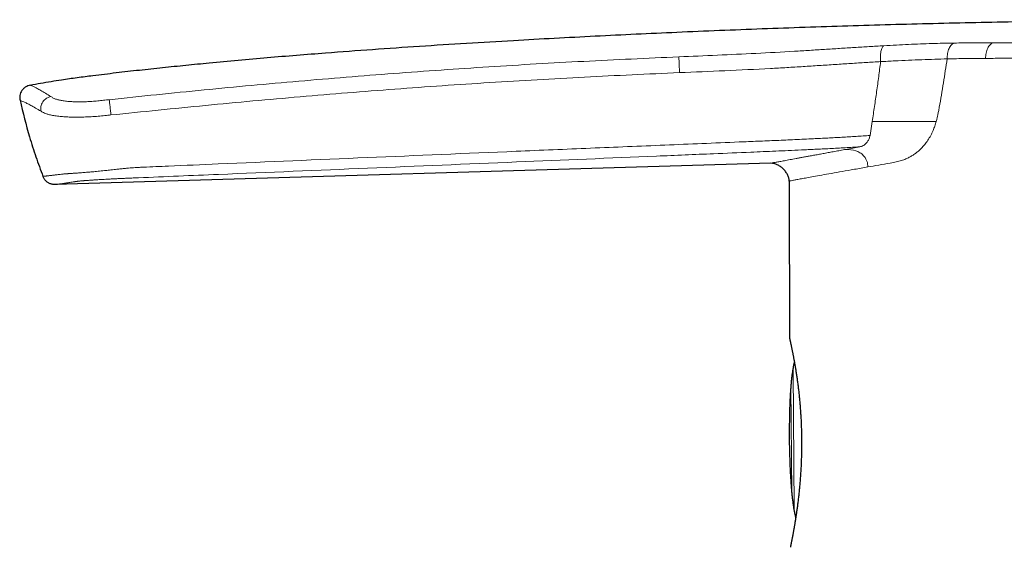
# Model space of a CAD drawing. Header units: millimetres. Extents: x 8 to 674, y 12 to 828.
# Tile 12 of 25: x 147 to 200, y 799 to 828. Entities that reach past the tile are written whole.
import ezdxf

# ---------------------------------------------------------------- set-up
doc = ezdxf.new("R2010")
doc.units = ezdxf.units.MM

msp = doc.modelspace()

# ---------------------------------------------------------------- linework, layer by layer
at = {"color": 252, "linetype": 'Continuous', "lineweight": 0}
for p, q in [((193.266, 822.443), (193.145, 821.68)), ((192.589, 821.058), (191.835, 820.921)), ((188.956, 808.907), (189.022, 801.348)), ((188.893, 802.219), (188.843, 808.034))]:
    msp.add_line(p, q, dxfattribs=at)
at = {"color": 7, "linetype": 'Continuous', "lineweight": 30}
for p, q in [((187.744, 820.167), (148.803, 819.005)), ((188.764, 810.678), (188.764, 810.677))]:
    msp.add_line(p, q, dxfattribs=at)
msp.add_arc((5188.74, 826.283), 5000, 180.081201, 180.178827, dxfattribs=at)
for points, knots in [([(147.44, 824.417), (147.628, 824.452), (148.005, 824.523), (148.571, 824.619), (149.234, 824.723), (149.993, 824.831), (150.984, 824.959), (152.112, 825.095), (153.376, 825.239), (154.641, 825.375), (155.907, 825.504), (157.278, 825.639), (158.757, 825.777), (160.342, 825.917), (161.928, 826.049), (163.837, 826.198), (166.069, 826.363), (168.625, 826.538), (171.182, 826.701), (173.628, 826.846), (175.962, 826.975), (178.185, 827.09), (180.408, 827.198), (182.665, 827.3), (184.956, 827.397), (187.281, 827.488), (189.606, 827.571), (191.932, 827.647), (194.258, 827.716), (196.584, 827.777), (198.91, 827.83), (201.237, 827.876), (203.564, 827.913), (205.891, 827.942), (208.219, 827.963), (210.468, 827.973), (212.64, 827.973), (214.654, 827.965), (216.588, 827.949), (218.441, 827.925), (220.295, 827.894), (221.865, 827.86), (223.151, 827.824), (224.155, 827.788), (225.159, 827.746), (226.162, 827.694), (227.165, 827.633), (228.186, 827.561), (229.225, 827.478), (230.283, 827.384), (231.34, 827.279), (232.396, 827.164), (233.451, 827.04), (234.449, 826.914), (235.39, 826.788), (236.274, 826.663), (237.157, 826.532), (237.746, 826.441), (238.04, 826.395)], [0, 0, 0, 0, 0.006327, 0.012653, 0.01898, 0.028482, 0.037983, 0.05199, 0.065997, 0.080004, 0.094012, 0.108018, 0.125538, 0.143057, 0.160577, 0.178096, 0.206303, 0.234511, 0.262721, 0.290931, 0.315437, 0.339943, 0.364451, 0.388958, 0.414574, 0.440191, 0.465807, 0.491426, 0.517045, 0.542664, 0.568286, 0.593909, 0.619531, 0.645157, 0.670782, 0.696408, 0.719468, 0.742528, 0.762934, 0.783339, 0.803747, 0.824154, 0.835211, 0.846267, 0.857323, 0.868386, 0.879449, 0.890511, 0.9022, 0.91389, 0.925578, 0.937277, 0.948975, 0.960673, 0.970504, 0.980335, 0.990167, 1, 1, 1, 1]), ([(147.44, 824.417), (147.353, 824.391), (147.221, 824.35), (147.074, 824.232), (146.98, 824.12), (146.912, 823.991), (146.859, 823.813), (146.873, 823.677), (146.883, 823.589)], [0, 0, 0, 0, 0.241424, 0.371262, 0.503442, 0.635043, 0.76329, 1, 1, 1, 1]), ([(146.883, 823.589), (147.045, 822.922), (147.296, 821.888), (147.735, 820.514), (147.998, 819.807), (148.129, 819.453)], [0, 0, 0, 0, 0.476504, 0.738251, 1, 1, 1, 1]), ([(188.745, 819.197), (188.74, 819.256), (188.729, 819.378), (188.657, 819.552), (188.554, 819.716), (188.422, 819.865), (188.269, 819.992), (188.101, 820.09), (187.925, 820.157), (187.803, 820.164), (187.744, 820.167)], [0, 0, 0, 0, 0.1169305, 0.2398754, 0.3683448, 0.4999791, 0.6316181, 0.7601002, 0.8830608, 1, 1, 1, 1]), ([(188.764, 810.677), (188.764, 810.675), (188.764, 810.668), (188.765, 810.656), (188.766, 810.644), (188.767, 810.635), (188.768, 810.629), (188.769, 810.624), (188.77, 810.62), (188.771, 810.617), (188.771, 810.615), (188.772, 810.612), (188.772, 810.609), (188.773, 810.606), (188.775, 810.599), (188.777, 810.588), (188.781, 810.573), (188.785, 810.555), (188.79, 810.533), (188.795, 810.508), (188.802, 810.48), (188.809, 810.448), (188.816, 810.413), (188.825, 810.374), (188.834, 810.332), (188.844, 810.286), (188.855, 810.237), (188.866, 810.185), (188.877, 810.13), (188.89, 810.071), (188.902, 810.009), (188.916, 809.945), (188.929, 809.877), (188.943, 809.806), (188.958, 809.732), (188.972, 809.655), (188.988, 809.575), (189.003, 809.491), (189.019, 809.405), (189.035, 809.316), (189.051, 809.224), (189.067, 809.13), (189.083, 809.034), (189.099, 808.936), (189.116, 808.834), (189.132, 808.73), (189.148, 808.624), (189.164, 808.515), (189.18, 808.405), (189.195, 808.292), (189.211, 808.177), (189.226, 808.06), (189.24, 807.941), (189.255, 807.821), (189.269, 807.699), (189.282, 807.576), (189.295, 807.452), (189.307, 807.326), (189.319, 807.199), (189.33, 807.071), (189.341, 806.941), (189.351, 806.809), (189.361, 806.677), (189.37, 806.545), (189.378, 806.411), (189.385, 806.277), (189.392, 806.141), (189.398, 806.005), (189.403, 805.869), (189.407, 805.732), (189.411, 805.595), (189.414, 805.459), (189.416, 805.354), (189.416, 805.294), (189.416, 805.28)], [0, 0, 0, 0, 0.00077, 0.00267, 0.00411, 0.005204, 0.006158, 0.007158, 0.008331, 0.009877, 0.012083, 0.01544, 0.02095, 0.031476, 0.047471, 0.064377, 0.080803, 0.097092, 0.113334, 0.129568, 0.145816, 0.162095, 0.178425, 0.194814, 0.211266, 0.22767, 0.244101, 0.260553, 0.277018, 0.293487, 0.309944, 0.326377, 0.342774, 0.359153, 0.375548, 0.391993, 0.408512, 0.425082, 0.441675, 0.45826, 0.474804, 0.491281, 0.507664, 0.524001, 0.540505, 0.556987, 0.57345, 0.589897, 0.606332, 0.622758, 0.63918, 0.655601, 0.672009, 0.688373, 0.704701, 0.720967, 0.737189, 0.753381, 0.76956, 0.785742, 0.801939, 0.818164, 0.834425, 0.850462, 0.866525, 0.882642, 0.89879, 0.914947, 0.931085, 0.947178, 0.963206, 0.979148, 0.995033, 1, 1, 1, 1]), ([(189.026, 809.364), (189.018, 809.332), (188.997, 809.246), (188.968, 809.101), (188.937, 808.926), (188.909, 808.74), (188.884, 808.543), (188.861, 808.334), (188.84, 808.112), (188.821, 807.878), (188.805, 807.632), (188.791, 807.373), (188.779, 807.098), (188.768, 806.806), (188.76, 806.496), (188.754, 806.172), (188.75, 805.835), (188.748, 805.485), (188.749, 805.247), (188.749, 805.126)], [0, 0, 0, 0, 0.0234043, 0.0625142, 0.104469, 0.1483729, 0.195059, 0.2445451, 0.2968454, 0.3519716, 0.4099332, 0.470738, 0.5343922, 0.6041393, 0.677024, 0.7530499, 0.8322198, 0.914536, 1, 1, 1, 1]), ([(188.749, 805.126), (188.751, 805.01), (188.754, 804.782), (188.762, 804.447), (188.771, 804.124), (188.782, 803.813), (188.794, 803.515), (188.809, 803.229), (188.825, 802.955), (188.844, 802.689), (188.864, 802.433), (188.888, 802.185), (188.913, 801.951), (188.941, 801.731), (188.971, 801.524), (189.003, 801.332), (189.037, 801.155), (189.069, 801.01), (189.092, 800.923), (189.1, 800.891)], [0, 0, 0, 0, 0.081622, 0.160377, 0.236266, 0.309291, 0.379454, 0.446758, 0.511207, 0.572806, 0.634288, 0.692657, 0.747923, 0.8001, 0.849203, 0.895252, 0.937194, 0.976292, 1, 1, 1, 1]), ([(189.416, 805.28), (189.416, 805.273), (189.417, 805.221), (189.418, 805.122), (189.419, 804.985), (189.419, 804.846), (189.419, 804.708), (189.417, 804.57), (189.415, 804.432), (189.412, 804.294), (189.408, 804.157), (189.403, 804.02), (189.398, 803.883), (189.392, 803.745), (189.385, 803.608), (189.377, 803.471), (189.369, 803.335), (189.36, 803.2), (189.351, 803.066), (189.341, 802.934), (189.33, 802.804), (189.319, 802.674), (189.307, 802.545), (189.295, 802.417), (189.282, 802.291), (189.269, 802.166), (189.255, 802.042), (189.241, 801.92), (189.226, 801.8), (189.212, 801.681), (189.197, 801.565), (189.182, 801.451), (189.166, 801.34), (189.151, 801.231), (189.136, 801.125), (189.121, 801.022), (189.105, 800.921), (189.09, 800.823), (189.075, 800.727), (189.059, 800.633), (189.044, 800.543), (189.03, 800.456), (189.015, 800.371), (189.001, 800.289), (188.987, 800.211), (188.973, 800.135), (188.96, 800.063), (188.948, 799.995), (188.935, 799.93), (188.924, 799.869), (188.913, 799.811), (188.902, 799.756), (188.892, 799.704), (188.882, 799.656), (188.874, 799.611), (188.865, 799.569), (188.858, 799.531), (188.851, 799.496), (188.844, 799.465), (188.838, 799.437), (188.834, 799.413), (188.829, 799.393), (188.826, 799.376), (188.823, 799.362), (188.821, 799.352), (188.82, 799.347), (188.819, 799.345), (188.819, 799.345), (188.819, 799.345)], [0, 0, 0, 0, 0.002353, 0.017549, 0.032822, 0.048154, 0.063528, 0.078924, 0.094321, 0.109693, 0.125039, 0.140461, 0.156023, 0.171678, 0.187404, 0.203178, 0.218977, 0.234774, 0.250538, 0.266245, 0.281891, 0.297772, 0.31366, 0.329565, 0.345499, 0.361469, 0.377486, 0.393559, 0.409697, 0.425899, 0.442064, 0.458134, 0.474149, 0.490121, 0.506065, 0.521998, 0.537932, 0.55388, 0.569856, 0.585878, 0.601749, 0.617651, 0.633584, 0.649519, 0.665421, 0.681263, 0.69702, 0.712668, 0.72819, 0.743623, 0.75909, 0.774555, 0.790014, 0.80546, 0.82089, 0.836301, 0.851694, 0.86707, 0.882437, 0.897824, 0.912985, 0.928123, 0.943234, 0.958308, 0.973326, 0.988214, 0.997032, 1, 1, 1, 1]), ([(189.424, 805.283), (189.422, 805.283), (189.418, 805.282), (189.417, 805.281), (189.417, 805.28)], [0, 0, 0, 0, 0.330117, 1, 1, 1, 1]), ([(188.831, 799.403), (188.83, 799.398), (188.828, 799.386), (188.825, 799.371), (188.822, 799.359), (188.82, 799.35), (188.819, 799.344), (188.819, 799.342), (188.819, 799.341), (188.818, 799.338), (188.818, 799.335), (188.817, 799.33), (188.816, 799.323), (188.814, 799.312), (188.813, 799.299), (188.813, 799.289), (188.813, 799.284)], [0, 0, 0, 0, 0.132348, 0.295306, 0.458725, 0.623415, 0.791983, 0.881824, 0.914428, 0.9273, 0.936502, 0.943168, 0.951944, 0.96363, 0.982361, 1, 1, 1, 1])]:
    msp.add_open_spline(points, degree=3, knots=knots, dxfattribs=at)
at = {"color": 252, "linetype": 'Continuous', "lineweight": 0}
for points, knots in [([(182.74, 825.955), (183.439, 825.984), (184.838, 826.044), (186.936, 826.139), (188.609, 826.23), (189.855, 826.306), (190.675, 826.358), (191.491, 826.411), (192.3, 826.462), (193.102, 826.513), (193.624, 826.543), (193.885, 826.558)], [0, 0, 0, 0, 0.186824, 0.373632, 0.560589, 0.634011, 0.707282, 0.780372, 0.853356, 0.926442, 1, 1, 1, 1]), ([(193.885, 826.558), (193.871, 826.546), (193.842, 826.52), (193.802, 826.452), (193.768, 826.36), (193.74, 826.245), (193.721, 826.114), (193.712, 825.973), (193.712, 825.831), (193.719, 825.739), (193.722, 825.693)], [0, 0, 0, 0, 0.118455, 0.242954, 0.37168, 0.502413, 0.632755, 0.760392, 0.883321, 1, 1, 1, 1]), ([(193.885, 826.558), (194.119, 826.571), (194.584, 826.597), (195.25, 826.63), (195.893, 826.657), (196.515, 826.679), (197.123, 826.696), (197.521, 826.702), (197.72, 826.705)], [0, 0, 0, 0, 0.168245, 0.334702, 0.500511, 0.666423, 0.83286, 1, 1, 1, 1]), ([(197.72, 826.705), (197.695, 826.694), (197.643, 826.672), (197.571, 826.607), (197.503, 826.52), (197.444, 826.409), (197.398, 826.28), (197.365, 826.14), (197.345, 825.995), (197.344, 825.897), (197.343, 825.849)], [0, 0, 0, 0, 0.112242, 0.230764, 0.354908, 0.483457, 0.614592, 0.746022, 0.875268, 1, 1, 1, 1]), ([(197.72, 826.705), (198.069, 826.707), (198.767, 826.712), (199.48, 826.711), (199.837, 826.711)], [0, 0, 0, 0, 0.499349, 1, 1, 1, 1]), ([(199.837, 826.711), (199.811, 826.701), (199.757, 826.68), (199.681, 826.617), (199.61, 826.531), (199.548, 826.422), (199.497, 826.295), (199.462, 826.156), (199.44, 826.012), (199.437, 825.916), (199.436, 825.868)], [0, 0, 0, 0, 0.117607, 0.240871, 0.368332, 0.49816, 0.628277, 0.756555, 0.881013, 1, 1, 1, 1]), ([(199.837, 826.711), (200.179, 826.711), (200.861, 826.711), (201.926, 826.711), (203.015, 826.711), (204.133, 826.709), (205.278, 826.706), (206.449, 826.7), (207.64, 826.692), (208.846, 826.682), (210.063, 826.671), (211.287, 826.659), (212.517, 826.645), (213.338, 826.636), (213.748, 826.631)], [0, 0, 0, 0, 0.08363, 0.166844, 0.249845, 0.332833, 0.416012, 0.499581, 0.583323, 0.666902, 0.750342, 0.833661, 0.916875, 1, 1, 1, 1]), ([(151.74, 823.624), (153.458, 823.805), (156.894, 824.166), (162.055, 824.638), (167.22, 825.059), (172.389, 825.418), (177.562, 825.72), (181.014, 825.876), (182.74, 825.955)], [0, 0, 0, 0, 0.1667, 0.33336, 0.499999, 0.666638, 0.833298, 1, 1, 1, 1]), ([(182.74, 825.955), (182.74, 825.942), (182.741, 825.917), (182.744, 825.849), (182.748, 825.757), (182.753, 825.643), (182.759, 825.512), (182.765, 825.372), (182.771, 825.231), (182.775, 825.139), (182.777, 825.094)], [0, 0, 0, 0, 0.118328, 0.242795, 0.371565, 0.502384, 0.632817, 0.760507, 0.883421, 1, 1, 1, 1]), ([(193.722, 825.693), (193.981, 825.707), (194.5, 825.735), (195.249, 825.768), (195.974, 825.797), (196.677, 825.823), (197.12, 825.84), (197.343, 825.849)], [0, 0, 0, 0, 0.196359, 0.393442, 0.59241, 0.794296, 1, 1, 1, 1]), ([(197.343, 825.849), (197.277, 825.411), (197.145, 824.529), (196.992, 823.653), (196.915, 823.211)], [0, 0, 0, 0, 0.495745, 1, 1, 1, 1]), ([(197.343, 825.849), (197.681, 825.852), (198.357, 825.859), (199.076, 825.865), (199.436, 825.868)], [0, 0, 0, 0, 0.5, 1, 1, 1, 1]), ([(199.436, 825.868), (199.715, 825.871), (200.26, 825.876), (201.09, 825.882), (201.901, 825.888), (202.694, 825.892), (203.461, 825.894), (204.198, 825.896), (204.905, 825.897), (205.583, 825.896), (206.24, 825.894), (206.902, 825.891), (207.594, 825.887), (208.336, 825.882), (209.128, 825.876), (209.965, 825.869), (210.846, 825.861), (211.769, 825.852), (212.739, 825.842), (213.401, 825.834), (213.74, 825.831)], [0, 0, 0, 0, 0.066345, 0.130085, 0.191218, 0.249747, 0.305669, 0.358056, 0.407931, 0.455292, 0.50014, 0.544219, 0.591302, 0.641387, 0.694476, 0.750568, 0.808581, 0.86949, 0.933297, 1, 1, 1, 1]), ([(193.722, 825.693), (193.456, 825.678), (192.921, 825.646), (192.092, 825.594), (191.244, 825.538), (190.38, 825.481), (189.502, 825.425), (188.615, 825.37), (187.197, 825.289), (185.25, 825.197), (183.601, 825.128), (182.777, 825.094)], [0, 0, 0, 0, 0.0762293, 0.1531259, 0.2309663, 0.3098393, 0.389686, 0.4703381, 0.551516, 0.7757854, 1, 1, 1, 1]), ([(193.722, 825.693), (193.687, 825.421), (193.618, 824.876), (193.506, 824.063), (193.39, 823.251), (193.307, 822.713), (193.266, 822.443)], [0, 0, 0, 0, 0.249998, 0.499997, 0.749999, 1, 1, 1, 1]), ([(182.777, 825.094), (181.053, 825.016), (177.608, 824.861), (172.444, 824.563), (167.284, 824.207), (162.129, 823.788), (156.977, 823.321), (153.546, 822.968), (151.83, 822.792)], [0, 0, 0, 0, 0.166732, 0.333375, 0.499986, 0.66663, 0.833298, 1, 1, 1, 1]), ([(147.44, 824.417), (147.444, 824.415), (147.453, 824.412), (147.525, 824.381), (147.639, 824.326), (147.8, 824.243), (148.008, 824.128), (148.257, 823.982), (148.462, 823.853), (148.564, 823.788)], [0, 0, 0, 0, 0.14314, 0.285975, 0.428619, 0.571199, 0.713852, 0.856731, 1, 1, 1, 1]), ([(148.564, 823.788), (148.523, 823.779), (148.44, 823.76), (148.32, 823.7), (148.209, 823.615), (148.117, 823.506), (148.05, 823.38), (148.013, 823.247), (148.004, 823.115), (148.019, 823.032), (148.027, 822.992)], [0, 0, 0, 0, 0.116628, 0.241012, 0.370918, 0.503433, 0.635348, 0.763621, 0.885755, 1, 1, 1, 1]), ([(148.564, 823.788), (148.604, 823.764), (148.684, 823.714), (148.841, 823.65), (149.026, 823.6), (149.224, 823.561), (149.449, 823.534), (149.69, 823.516), (149.933, 823.506), (150.201, 823.505), (150.491, 823.513), (150.796, 823.532), (151.109, 823.558), (151.424, 823.59), (151.634, 823.613), (151.74, 823.624)], [0, 0, 0, 0, 0.123479, 0.248287, 0.331268, 0.413967, 0.496967, 0.559699, 0.622411, 0.685067, 0.747936, 0.810724, 0.873491, 0.936654, 1, 1, 1, 1]), ([(148.027, 822.992), (147.922, 823.054), (147.713, 823.178), (147.459, 823.318), (147.248, 823.426), (147.085, 823.504), (146.969, 823.555), (146.896, 823.584), (146.887, 823.588), (146.883, 823.589)], [0, 0, 0, 0, 0.142885, 0.285511, 0.428043, 0.57063, 0.713407, 0.856494, 1, 1, 1, 1]), ([(151.74, 823.624), (151.741, 823.613), (151.744, 823.59), (151.751, 823.525), (151.76, 823.437), (151.772, 823.325), (151.786, 823.197), (151.801, 823.06), (151.816, 822.923), (151.826, 822.835), (151.83, 822.792)], [0, 0, 0, 0, 0.117825, 0.242319, 0.371499, 0.502888, 0.633797, 0.761648, 0.884257, 1, 1, 1, 1]), ([(196.915, 823.211), (196.901, 823.135), (196.875, 822.992), (196.835, 822.794), (196.795, 822.614), (196.765, 822.501), (196.749, 822.443)], [0, 0, 0, 0, 0.294399, 0.549988, 0.766921, 1, 1, 1, 1]), ([(151.83, 822.792), (151.719, 822.78), (151.487, 822.756), (151.125, 822.723), (150.742, 822.695), (150.352, 822.677), (149.978, 822.671), (149.637, 822.676), (149.334, 822.691), (149.04, 822.714), (148.77, 822.748), (148.536, 822.792), (148.355, 822.841), (148.217, 822.892), (148.11, 822.943), (148.054, 822.976), (148.027, 822.992)], [0, 0, 0, 0, 0.056762, 0.118471, 0.184281, 0.25411, 0.32484, 0.393478, 0.460546, 0.526167, 0.611005, 0.693382, 0.77382, 0.852204, 0.927921, 1, 1, 1, 1]), ([(193.266, 822.443), (193.428, 822.443), (193.766, 822.443), (194.279, 822.443), (194.84, 822.443), (195.45, 822.443), (196.097, 822.443), (196.527, 822.443), (196.748, 822.443)], [0, 0, 0, 0, 0.121288, 0.252625, 0.403957, 0.583713, 0.785989, 1, 1, 1, 1]), ([(194.243, 820.176), (194.353, 820.196), (194.556, 820.234), (194.842, 820.308), (195.078, 820.391), (195.276, 820.485), (195.45, 820.584), (195.617, 820.698), (195.777, 820.825), (195.947, 820.983), (196.122, 821.176), (196.353, 821.489), (196.537, 821.832), (196.674, 822.189), (196.724, 822.357), (196.749, 822.443)], [0, 0, 0, 0, 0.114678, 0.212144, 0.292674, 0.354353, 0.41438, 0.473003, 0.530491, 0.587127, 0.662541, 0.7362, 0.881465, 0.939528, 1, 1, 1, 1]), ([(148.129, 819.453), (148.13, 819.453), (148.131, 819.454), (148.144, 819.455), (148.163, 819.457), (148.191, 819.461), (148.227, 819.465), (148.271, 819.47), (148.323, 819.476), (148.383, 819.483), (148.451, 819.491), (148.527, 819.5), (148.611, 819.509), (148.702, 819.52), (148.799, 819.531), (148.902, 819.543), (149.012, 819.555), (149.111, 819.566), (149.191, 819.576), (149.249, 819.582), (149.307, 819.587), (149.365, 819.591), (149.423, 819.595), (149.479, 819.599), (149.534, 819.603), (149.602, 819.607), (149.686, 819.613), (149.77, 819.619), (149.854, 819.625), (149.934, 819.63), (150.018, 819.636), (150.116, 819.643), (150.231, 819.652), (150.364, 819.662), (150.493, 819.673), (150.616, 819.683), (150.73, 819.692), (150.846, 819.703), (150.979, 819.715), (151.129, 819.729), (151.299, 819.745), (151.46, 819.762), (151.609, 819.778), (151.756, 819.794), (151.915, 819.813), (152.105, 819.835), (152.319, 819.859), (152.555, 819.883), (152.774, 819.904), (152.974, 819.92), (153.17, 819.933), (153.38, 819.943), (153.981, 819.969), (155.411, 820.031), (159.467, 820.206), (165.774, 820.476), (172.526, 820.76), (177.927, 820.986), (181.3, 821.126), (183.999, 821.238), (185.686, 821.309), (187.036, 821.365), (187.879, 821.4), (188.554, 821.429), (189.06, 821.452), (189.566, 821.475), (190.032, 821.497), (190.458, 821.518), (190.844, 821.538), (191.23, 821.559), (191.615, 821.581), (191.999, 821.603), (192.383, 821.628), (192.766, 821.653), (193.018, 821.671), (193.144, 821.68)], [0, 0, 0, 0, 0.012541, 0.025082, 0.037622, 0.050177, 0.062732, 0.075286, 0.087882, 0.100479, 0.113075, 0.125686, 0.138297, 0.150907, 0.162978, 0.175051, 0.187123, 0.199196, 0.205251, 0.211306, 0.215358, 0.21941, 0.22346, 0.225866, 0.228272, 0.231522, 0.234774, 0.238024, 0.240499, 0.242973, 0.245391, 0.247809, 0.251085, 0.254364, 0.25764, 0.26014, 0.262639, 0.265075, 0.26751, 0.270811, 0.274115, 0.277415, 0.279935, 0.282454, 0.285493, 0.288532, 0.29266, 0.296793, 0.300923, 0.304063, 0.307203, 0.3111, 0.314997, 0.33838, 0.385341, 0.525575, 0.665809, 0.735865, 0.80592, 0.840948, 0.875975, 0.893491, 0.911007, 0.919768, 0.92853, 0.937296, 0.946063, 0.952772, 0.95948, 0.966198, 0.972916, 0.979676, 0.986436, 0.993218, 1, 1, 1, 1]), ([(193.145, 821.68), (193.142, 821.665), (193.127, 821.584), (193.079, 821.45), (192.959, 821.262), (192.791, 821.115), (192.65, 821.075), (192.589, 821.058)], [0, 0, 0, 0, 0.038459, 0.212012, 0.38598, 0.733289, 1, 1, 1, 1]), ([(192.589, 821.058), (192.457, 821.049), (192.192, 821.033), (191.787, 821.01), (191.373, 820.987), (190.958, 820.965), (190.548, 820.944), (190.157, 820.925), (189.78, 820.907), (189.295, 820.884), (188.706, 820.858), (188.012, 820.827), (187.336, 820.798), (186.209, 820.751), (184.271, 820.669), (180.018, 820.492), (173.741, 820.23), (165.798, 819.898), (159.667, 819.642), (155.509, 819.469), (154.005, 819.406), (153.132, 819.369), (152.901, 819.36), (152.674, 819.35), (152.5, 819.342), (152.342, 819.335), (152.193, 819.328), (152.053, 819.321), (151.947, 819.316), (151.84, 819.311), (151.708, 819.304), (151.553, 819.295), (151.392, 819.286), (151.249, 819.278), (151.132, 819.271), (151.03, 819.265), (150.942, 819.259), (150.856, 819.254), (150.772, 819.248), (150.692, 819.243), (150.616, 819.237), (150.542, 819.232), (150.473, 819.227), (150.408, 819.222), (150.333, 819.216), (150.251, 819.209), (150.174, 819.202), (150.112, 819.196), (150.06, 819.19), (150.013, 819.185), (149.963, 819.178), (149.913, 819.171), (149.847, 819.161), (149.761, 819.147), (149.652, 819.131), (149.546, 819.114), (149.452, 819.1), (149.372, 819.088), (149.295, 819.077), (149.221, 819.066), (149.149, 819.055), (149.083, 819.045), (149.028, 819.037), (148.983, 819.031), (148.945, 819.025), (148.912, 819.02), (148.883, 819.016), (148.858, 819.013), (148.838, 819.01), (148.822, 819.008), (148.811, 819.006), (148.804, 819.005), (148.804, 819.005), (148.803, 819.005)], [0, 0, 0, 0, 0.007196, 0.014398, 0.021954, 0.029514, 0.03674, 0.043968, 0.050449, 0.05693, 0.069898, 0.081937, 0.093976, 0.106016, 0.142139, 0.197464, 0.3331, 0.477358, 0.621616, 0.660487, 0.699357, 0.701941, 0.707094, 0.711742, 0.714072, 0.716402, 0.720222, 0.722142, 0.724062, 0.72609, 0.728122, 0.731578, 0.735052, 0.737778, 0.740513, 0.742542, 0.744574, 0.746622, 0.748671, 0.750734, 0.752797, 0.754877, 0.75696, 0.759011, 0.761065, 0.764556, 0.768062, 0.77081, 0.773564, 0.77656, 0.779559, 0.784273, 0.788987, 0.798429, 0.8113, 0.824171, 0.835173, 0.846175, 0.855762, 0.867749, 0.879737, 0.891732, 0.903728, 0.913337, 0.922946, 0.932565, 0.942185, 0.951814, 0.961444, 0.971081, 0.980718, 0.990359, 1, 1, 1, 1]), ([(191.835, 820.921), (191.73, 820.902), (191.52, 820.864), (191.219, 820.809), (190.929, 820.756), (190.652, 820.705), (190.386, 820.656), (190.132, 820.61), (189.898, 820.567), (189.681, 820.527), (189.482, 820.49), (189.293, 820.455), (189.115, 820.422), (188.947, 820.391), (188.786, 820.361), (188.631, 820.332), (188.485, 820.305), (188.352, 820.28), (188.232, 820.258), (188.124, 820.238), (188.03, 820.22), (187.95, 820.206), (187.886, 820.194), (187.834, 820.184), (187.794, 820.176), (187.765, 820.171), (187.747, 820.168), (187.745, 820.167), (187.744, 820.167)], [0, 0, 0, 0, 0.040151, 0.080281, 0.120387, 0.160463, 0.200505, 0.24051, 0.28047, 0.317051, 0.353577, 0.39005, 0.42651, 0.462969, 0.499434, 0.539232, 0.57906, 0.618928, 0.658847, 0.698827, 0.738878, 0.77897, 0.815748, 0.85255, 0.889376, 0.926226, 0.9631, 1, 1, 1, 1]), ([(191.835, 820.921), (192.017, 820.913), (192.285, 820.902), (192.596, 820.752), (192.777, 820.609), (192.902, 820.446), (193.005, 820.236), (193.022, 820.071), (193.033, 819.966)], [0, 0, 0, 0, 0.314303, 0.46141, 0.595653, 0.71309, 0.817285, 1, 1, 1, 1]), ([(193.032, 819.966), (192.783, 819.923), (192.288, 819.836), (191.628, 819.721), (191.034, 819.616), (190.511, 819.523), (190.068, 819.443), (189.701, 819.377), (189.401, 819.321), (189.158, 819.276), (188.971, 819.241), (188.841, 819.216), (188.76, 819.2), (188.75, 819.198), (188.745, 819.197)], [0, 0, 0, 0, 0.0921711, 0.1833627, 0.2735803, 0.3628294, 0.4511158, 0.531944, 0.6119582, 0.6911634, 0.7695647, 0.8471676, 0.9239775, 1, 1, 1, 1]), ([(193.032, 819.966), (193.225, 820), (193.612, 820.067), (194.032, 820.14), (194.243, 820.176)], [0, 0, 0, 0, 0.498047, 1, 1, 1, 1]), ([(188.764, 810.677), (188.764, 810.677), (188.765, 810.676), (188.766, 810.669), (188.769, 810.659), (188.773, 810.64), (188.78, 810.609), (188.79, 810.564), (188.803, 810.509), (188.817, 810.447), (188.832, 810.378), (188.848, 810.302), (188.866, 810.221), (188.885, 810.132), (188.903, 810.042), (188.922, 809.952), (188.939, 809.864), (188.958, 809.772), (188.981, 809.652), (189.006, 809.517), (189.034, 809.366), (189.059, 809.223), (189.084, 809.074), (189.108, 808.929), (189.131, 808.789), (189.151, 808.655), (189.171, 808.518), (189.19, 808.384), (189.208, 808.255), (189.227, 808.109), (189.249, 807.935), (189.273, 807.733), (189.295, 807.524), (189.317, 807.311), (189.337, 807.091), (189.355, 806.866), (189.372, 806.636), (189.387, 806.391), (189.401, 806.128), (189.412, 805.849), (189.42, 805.567), (189.423, 805.378), (189.424, 805.283)], [0, 0, 0, 0, 0.016949, 0.035262, 0.053636, 0.072009, 0.102379, 0.132816, 0.160178, 0.187589, 0.215134, 0.240121, 0.265107, 0.290242, 0.315377, 0.335684, 0.355991, 0.376376, 0.396761, 0.43097, 0.456221, 0.481472, 0.506875, 0.532278, 0.552804, 0.573331, 0.59394, 0.614549, 0.631839, 0.649142, 0.676101, 0.703196, 0.730339, 0.757775, 0.785262, 0.81305, 0.840891, 0.868881, 0.901501, 0.934212, 0.96706, 1, 1, 1, 1]), ([(188.843, 808.034), (188.843, 808.041), (188.843, 808.056), (188.845, 808.093), (188.848, 808.14), (188.852, 808.196), (188.858, 808.26), (188.864, 808.33), (188.872, 808.404), (188.88, 808.48), (188.889, 808.556), (188.899, 808.63), (188.909, 808.699), (188.918, 808.762), (188.928, 808.816), (188.936, 808.861), (188.944, 808.894), (188.95, 808.915), (188.954, 808.923), (188.956, 808.919), (188.956, 808.911), (188.956, 808.907)], [0, 0, 0, 0, 0.053196, 0.106392, 0.159581, 0.212772, 0.266089, 0.319408, 0.373038, 0.42667, 0.480681, 0.534693, 0.589024, 0.643354, 0.697773, 0.75219, 0.806331, 0.860468, 0.914013, 0.967555, 1, 1, 1, 1]), ([(189.424, 805.283), (189.424, 805.253), (189.426, 805.168), (189.427, 805.027), (189.427, 804.823), (189.425, 804.582), (189.42, 804.304), (189.412, 804.025), (189.402, 803.784), (189.391, 803.581), (189.382, 803.415), (189.372, 803.25), (189.358, 803.049), (189.339, 802.815), (189.315, 802.548), (189.289, 802.286), (189.265, 802.063), (189.244, 801.879), (189.223, 801.713), (189.2, 801.534), (189.175, 801.343), (189.148, 801.157), (189.121, 800.978), (189.094, 800.804), (189.067, 800.637), (189.041, 800.478), (189.015, 800.328), (188.99, 800.189), (188.967, 800.06), (188.944, 799.938), (188.923, 799.826), (188.903, 799.722), (188.884, 799.629), (188.867, 799.545), (188.854, 799.48), (188.844, 799.429), (188.836, 799.39), (188.829, 799.357), (188.822, 799.324), (188.816, 799.298), (188.813, 799.283), (188.813, 799.281), (188.813, 799.281)], [0, 0, 0, 0, 0.009836, 0.027859, 0.045899, 0.076174, 0.106528, 0.1373, 0.168152, 0.186791, 0.205446, 0.224309, 0.243189, 0.274867, 0.306627, 0.338816, 0.371087, 0.39058, 0.410092, 0.436597, 0.463147, 0.48991, 0.51672, 0.54387, 0.571071, 0.598496, 0.625973, 0.652479, 0.679032, 0.70582, 0.732659, 0.759878, 0.787154, 0.814685, 0.842275, 0.861809, 0.881343, 0.900966, 0.920588, 0.950274, 0.98004, 1, 1, 1, 1]), ([(189.022, 801.348), (189.022, 801.343), (189.022, 801.333), (189.019, 801.334), (189.014, 801.346), (189.007, 801.371), (188.999, 801.407), (188.989, 801.454), (188.979, 801.51), (188.968, 801.575), (188.957, 801.645), (188.946, 801.72), (188.936, 801.797), (188.926, 801.873), (188.917, 801.947), (188.91, 802.016), (188.904, 802.078), (188.899, 802.131), (188.896, 802.175), (188.894, 802.203), (188.894, 802.215), (188.893, 802.219)], [0, 0, 0, 0, 0.052953, 0.105907, 0.158843, 0.211782, 0.265068, 0.318357, 0.372277, 0.426198, 0.480545, 0.534891, 0.589297, 0.643702, 0.697865, 0.752026, 0.805811, 0.859595, 0.913024, 0.966452, 1, 1, 1, 1])]:
    msp.add_open_spline(points, degree=3, knots=knots, dxfattribs=at)
at = {"color": 7, "linetype": 'Continuous', "lineweight": 30}
msp.add_open_spline([(148.803, 819.005), (148.779, 819.005), (148.731, 819.005), (148.66, 819.014), (148.589, 819.03), (148.521, 819.054), (148.456, 819.084), (148.394, 819.121), (148.336, 819.164), (148.283, 819.212), (148.235, 819.266), (148.193, 819.325), (148.157, 819.387), (148.138, 819.431), (148.129, 819.453)], degree=3, dxfattribs=at)

doc.saveas('drawing.dxf')
